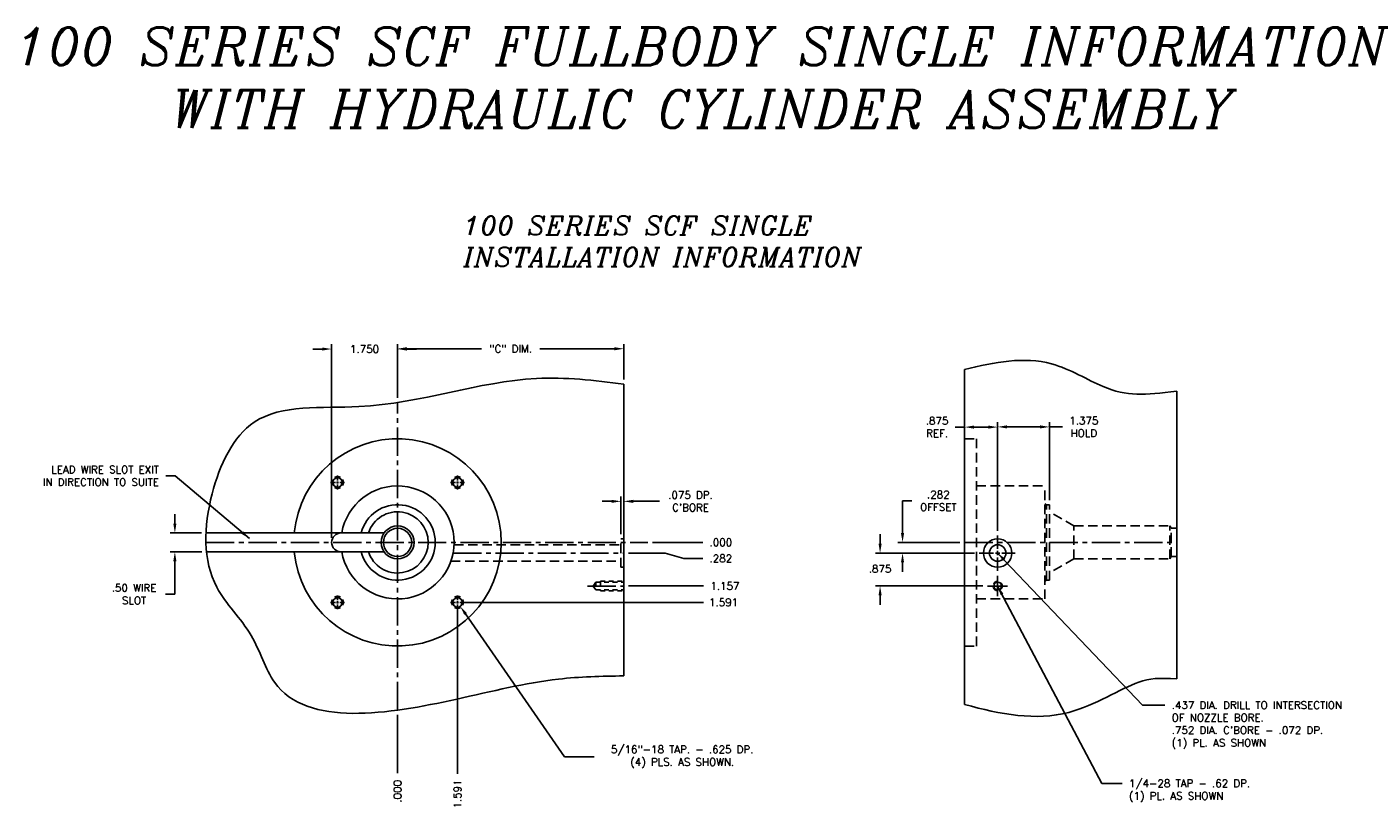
# Model space of a CAD drawing. Extents: x -79 to 56, y -28 to 58.
# Tile 18 of 23: x -33 to 2, y 37 to 58. Entities that reach past the tile are written whole.
import ezdxf

# ---------------------------------------------------------------- set-up
doc = ezdxf.new("R2010")
doc.units = 0
doc.header["$MEASUREMENT"] = 0
for name, pattern in [('CENTER2', [1.125, 0.75, -0.125, 0.125, -0.125]), ('HIDDEN', [0.375, 0.25, -0.125]), ('HIDDEN2', [0.1875, 0.125, -0.0625])]:
    doc.linetypes.add(name, pattern=pattern)
doc.layers.get('DEFPOINTS').update_dxf_attribs({"linetype": 'CONTINUOUS'})
for name, color, linetype in [('BORE_HIDDEN', 1, 'HIDDEN'), ('CP_TAPS_CENTER', 1, 'CENTER2'), ('CP_TAPS_HIDDEN', 1, 'HIDDEN2'), ('CP_TAPS_SOLID', 1, 'CONTINUOUS'), ('DIMENSIONS', 4, 'CONTINUOUS'), ('DSCV_BORE_CENTER', 22, 'CENTER2'), ('DSCV_BORE_SOLID', 1, 'CONTINUOUS'), ('NP_SHAPE_SOLID', 6, 'CONTINUOUS'), ('SCV200_BORE_TAPS_SOLID', 1, 'CONTINUOUS')]:
    doc.layers.add(name, color=color, linetype=linetype)
doc.styles.add('ITALIC', font='italic.shx')
doc.styles.add('ROMANS', font='romans.shx')
doc.dimstyles.new('CATALOG', dxfattribs={"dimscale": 2, "dimtxt": 0.1, "dimasz": 0.125, "dimexe": 0.0625, "dimexo": 0.0625, "dimgap": 0.09, "dimtad": 0, "dimtih": 1, "dimtoh": 1, "dimdec": 3, "dimzin": 4, "dimdsep": 46, "dimtxsty": 'ROMANS', "dimcen": 0, "dimclrd": 256, "dimclre": 256, "dimclrt": 256, "dimadec": 0, "dimazin": 0, "dimtfac": 0.7, "dimtdec": 3, "dimtofl": 0, "dimtmove": 0, "dimatfit": 3, "dimfxl": 1, "dimtolj": 1, "dimtzin": 4, "dimlwd": -1, "dimlwe": -1, "dimarcsym": 0})

# ---------------------------------------------------------------- blocks, each defined once
blk = doc.blocks.new('*D8')
at = {"layer": 'DEFPOINTS', "color": 0}
for p in [(-17.313, 49.218), (-17.313, 48.277), (-23.313, 47.794)]:
    blk.add_point(p, dxfattribs=at)
at = {"layer": 'DIMENSIONS'}
for p, q in [((-23.313, 47.919), (-23.313, 49.343)), ((-23.063, 49.218), (-21.088, 49.218)), ((-17.563, 49.218), (-19.538, 49.218)), ((-17.313, 48.402), (-17.313, 49.343))]:
    blk.add_line(p, q, dxfattribs=at)
for points in [[(-23.063, 49.26), (-23.063, 49.177), (-23.313, 49.218)], [(-17.563, 49.26), (-17.563, 49.177), (-17.313, 49.218)]]:
    blk.add_solid(points, dxfattribs=at)
at = {"layer": 'DIMENSIONS', "insert": (-20.313, 49.218), "char_height": 0.2, "attachment_point": 5, "style": 'ROMANS'}
blk.add_mtext('\\A1;"C" DIM.', dxfattribs=at)
blk = doc.blocks.new('*D9')
at = {"layer": 'DEFPOINTS', "color": 0}
for p in [(-21.722, 42.488), (-21.651, 42.385)]:
    blk.add_point(p, dxfattribs=at)
at = {"layer": 'DIMENSIONS'}
for p, q in [((-18.882, 38.385), (-21.508, 42.18)), ((-18.094, 38.385), (-18.882, 38.385))]:
    blk.add_line(p, q, dxfattribs=at)
blk.add_solid([(-21.474, 42.203), (-21.543, 42.156), (-21.651, 42.385)], dxfattribs=at)
at = {"layer": 'DIMENSIONS', "insert": (-15.762, 38.385), "char_height": 0.2, "attachment_point": 5, "style": 'ROMANS'}
blk.add_mtext('\\A1;5/16"-18 TAP. - .625 DP.\\P(4) PLS. AS SHOWN.', dxfattribs=at)
blk = doc.blocks.new('*D7')
at = {"layer": 'DEFPOINTS', "color": 0}
for p in [(-28.393, 44.329), (-29.22, 43.829), (-28.38, 43.829)]:
    blk.add_point(p, dxfattribs=at)
at = {"layer": 'DIMENSIONS'}
for p, q in [((-29.22, 44.579), (-29.22, 44.829)), ((-28.518, 44.329), (-29.345, 44.329)), ((-28.505, 43.829), (-29.345, 43.829)), ((-29.22, 43.579), (-29.22, 42.705)), ((-29.22, 42.705), (-29.47, 42.705))]:
    blk.add_line(p, q, dxfattribs=at)
for points in [[(-29.262, 44.579), (-29.179, 44.579), (-29.22, 44.329)], [(-29.262, 43.579), (-29.179, 43.579), (-29.22, 43.829)]]:
    blk.add_solid(points, dxfattribs=at)
at = {"layer": 'DIMENSIONS', "insert": (-30.303, 42.705), "char_height": 0.2, "attachment_point": 5, "style": 'ROMANS'}
blk.add_mtext('\\A1;.50 WIRE\\PSLOT', dxfattribs=at)
blk = doc.blocks.new('*D13')
at = {"layer": 'DEFPOINTS', "color": 0}
for p in [(-23.313, 44.079), (-16.678, 44.079), (-15.217, 44.079)]:
    blk.add_point(p, dxfattribs=at)
at = {"layer": 'DIMENSIONS'}
blk.add_line((-16.553, 44.079), (-15.217, 44.079), dxfattribs=at)
at = {"layer": 'DIMENSIONS', "insert": (-14.737, 44.079), "char_height": 0.2, "attachment_point": 5, "style": 'ROMANS'}
blk.add_mtext('\\A1;.000 ', dxfattribs=at)
blk = doc.blocks.new('*D14')
at = {"layer": 'DEFPOINTS', "color": 0}
for p in [(-23.313, 44.079), (-21.722, 42.488), (-15.202, 42.488)]:
    blk.add_point(p, dxfattribs=at)
at = {"layer": 'DIMENSIONS'}
blk.add_line((-21.597, 42.488), (-15.202, 42.488), dxfattribs=at)
at = {"layer": 'DIMENSIONS', "insert": (-14.665, 42.488), "char_height": 0.2, "attachment_point": 5, "style": 'ROMANS'}
blk.add_mtext('\\A1;1.591 ', dxfattribs=at)
blk = doc.blocks.new('*D15')
at = {"layer": 'DEFPOINTS', "color": 0}
for p in [(-23.313, 44.079), (-17.313, 42.922), (-15.195, 42.922)]:
    blk.add_point(p, dxfattribs=at)
at = {"layer": 'DIMENSIONS'}
blk.add_line((-17.188, 42.922), (-15.195, 42.922), dxfattribs=at)
at = {"layer": 'DIMENSIONS', "insert": (-14.629, 42.922), "char_height": 0.2, "attachment_point": 5, "style": 'ROMANS'}
blk.add_mtext('\\A1;1.157 ', dxfattribs=at)
blk = doc.blocks.new('*D16')
at = {"layer": 'DEFPOINTS', "color": 0}
for p in [(-23.313, 44.079), (-17.313, 43.797), (-15.217, 43.654)]:
    blk.add_point(p, dxfattribs=at)
at = {"layer": 'DIMENSIONS'}
for p, q in [((-17.188, 43.797), (-16.217, 43.797)), ((-16.217, 43.797), (-15.717, 43.654)), ((-15.717, 43.654), (-15.217, 43.654))]:
    blk.add_line(p, q, dxfattribs=at)
at = {"layer": 'DIMENSIONS', "insert": (-14.737, 43.654), "char_height": 0.2, "attachment_point": 5, "style": 'ROMANS'}
blk.add_mtext('\\A1;.282 ', dxfattribs=at)
blk = doc.blocks.new('*D17')
at = {"layer": 'DEFPOINTS', "color": 0}
for p in [(-23.313, 44.079), (-23.313, 39.627), (-23.313, 37.953)]:
    blk.add_point(p, dxfattribs=at)
at = {"layer": 'DIMENSIONS'}
blk.add_line((-23.313, 39.502), (-23.313, 37.953), dxfattribs=at)
at = {"layer": 'DIMENSIONS', "insert": (-23.313, 37.473), "char_height": 0.2, "attachment_point": 5, "rotation": 90, "style": 'ROMANS'}
blk.add_mtext('\\A1;.000 ', dxfattribs=at)
blk = doc.blocks.new('*D18')
at = {"layer": 'DEFPOINTS', "color": 0}
for p in [(-23.313, 44.079), (-21.722, 42.488), (-21.722, 37.939)]:
    blk.add_point(p, dxfattribs=at)
at = {"layer": 'DIMENSIONS'}
blk.add_line((-21.722, 42.363), (-21.722, 37.939), dxfattribs=at)
at = {"layer": 'DIMENSIONS', "insert": (-21.722, 37.402), "char_height": 0.2, "attachment_point": 5, "rotation": 90, "style": 'ROMANS'}
blk.add_mtext('\\A1;1.591 ', dxfattribs=at)
blk = doc.blocks.new('*D19')
at = {"layer": 'DEFPOINTS', "color": 0}
for p in [(-23.313, 49.211), (-23.313, 47.794), (-25.063, 44.079)]:
    blk.add_point(p, dxfattribs=at)
at = {"layer": 'DIMENSIONS'}
for p, q in [((-25.313, 49.211), (-25.563, 49.211)), ((-25.063, 44.204), (-25.063, 49.336)), ((-23.313, 47.919), (-23.313, 49.336)), ((-23.063, 49.211), (-22.813, 49.211))]:
    blk.add_line(p, q, dxfattribs=at)
for points in [[(-25.313, 49.252), (-25.313, 49.169), (-25.063, 49.211)], [(-23.063, 49.252), (-23.063, 49.169), (-23.313, 49.211)]]:
    blk.add_solid(points, dxfattribs=at)
at = {"layer": 'DIMENSIONS', "insert": (-24.188, 49.211), "char_height": 0.2, "attachment_point": 5, "style": 'ROMANS'}
blk.add_mtext('\\A1;1.750 ', dxfattribs=at)
blk = doc.blocks.new('*D20')
at = {"layer": 'DEFPOINTS', "color": 0}
for p in [(-17.388, 45.169), (-17.388, 44.173), (-17.313, 44.173)]:
    blk.add_point(p, dxfattribs=at)
at = {"layer": 'DIMENSIONS'}
for p, q in [((-17.638, 45.169), (-17.888, 45.169)), ((-17.388, 44.298), (-17.388, 45.294)), ((-17.313, 44.298), (-17.313, 45.294)), ((-17.063, 45.169), (-16.364, 45.169))]:
    blk.add_line(p, q, dxfattribs=at)
for points in [[(-17.638, 45.21), (-17.638, 45.127), (-17.388, 45.169)], [(-17.063, 45.21), (-17.063, 45.127), (-17.313, 45.169)]]:
    blk.add_solid(points, dxfattribs=at)
at = {"layer": 'DIMENSIONS', "insert": (-15.542, 45.169), "char_height": 0.2, "attachment_point": 5, "style": 'ROMANS'}
blk.add_mtext("\\A1;.075 DP.\\PC'BORE", dxfattribs=at)
blk = doc.blocks.new('*D21')
at = {"layer": 'DEFPOINTS', "color": 0}
for p in [(-7.396, 47.144), (-6.021, 45.079), (-7.396, 44.264)]:
    blk.add_point(p, dxfattribs=at)
at = {"layer": 'DIMENSIONS'}
for p, q in [((-7.396, 44.389), (-7.396, 47.269)), ((-6.021, 45.204), (-6.021, 47.269)), ((-7.146, 47.144), (-6.271, 47.144)), ((-6.021, 47.144), (-5.674, 47.144))]:
    blk.add_line(p, q, dxfattribs=at)
for points in [[(-7.146, 47.186), (-7.146, 47.103), (-7.396, 47.144)], [(-6.271, 47.186), (-6.271, 47.103), (-6.021, 47.144)]]:
    blk.add_solid(points, dxfattribs=at)
at = {"layer": 'DIMENSIONS', "insert": (-5.109, 47.144), "char_height": 0.2, "attachment_point": 5, "style": 'ROMANS'}
blk.add_mtext('\\A1;1.375 \\PHOLD', dxfattribs=at)
blk = doc.blocks.new('*D22')
at = {"layer": 'DEFPOINTS', "color": 0}
for p in [(-8.271, 44.079), (-9.918, 43.797), (-7.888, 43.797)]:
    blk.add_point(p, dxfattribs=at)
at = {"layer": 'DIMENSIONS'}
for p, q in [((-9.918, 44.329), (-9.918, 45.181)), ((-9.918, 45.181), (-9.668, 45.181)), ((-8.396, 44.079), (-10.043, 44.079)), ((-8.013, 43.797), (-10.043, 43.797)), ((-9.918, 43.547), (-9.918, 43.297))]:
    blk.add_line(p, q, dxfattribs=at)
for points in [[(-9.96, 44.329), (-9.877, 44.329), (-9.918, 44.079)], [(-9.96, 43.547), (-9.877, 43.547), (-9.918, 43.797)]]:
    blk.add_solid(points, dxfattribs=at)
at = {"layer": 'DIMENSIONS', "insert": (-8.969, 45.181), "char_height": 0.2, "attachment_point": 5, "style": 'ROMANS'}
blk.add_mtext('\\A1;.282 \\POFFSET', dxfattribs=at)
blk = doc.blocks.new('*D23')
at = {"layer": 'DEFPOINTS', "color": 0}
for p in [(-7.888, 43.797), (-10.514, 42.922), (-7.662, 42.922)]:
    blk.add_point(p, dxfattribs=at)
at = {"layer": 'DIMENSIONS'}
for p, q in [((-10.514, 44.047), (-10.514, 44.297)), ((-8.013, 43.797), (-10.639, 43.797)), ((-7.787, 42.922), (-10.639, 42.922)), ((-10.514, 42.672), (-10.514, 42.422))]:
    blk.add_line(p, q, dxfattribs=at)
for points in [[(-10.555, 44.047), (-10.472, 44.047), (-10.514, 43.797)], [(-10.555, 42.672), (-10.472, 42.672), (-10.514, 42.922)]]:
    blk.add_solid(points, dxfattribs=at)
at = {"layer": 'DIMENSIONS', "insert": (-10.514, 43.378), "char_height": 0.2, "attachment_point": 5, "style": 'ROMANS'}
blk.add_mtext('\\A1;.875 ', dxfattribs=at)
blk = doc.blocks.new('*D53')
at = {"layer": 'DEFPOINTS', "color": 0}
for p in [(-8.271, 47.139), (-8.271, 46.829), (-7.396, 44.264)]:
    blk.add_point(p, dxfattribs=at)
at = {"layer": 'DIMENSIONS'}
for p, q in [((-8.271, 46.954), (-8.271, 47.264)), ((-7.396, 44.389), (-7.396, 47.264)), ((-8.271, 47.139), (-8.521, 47.139)), ((-7.646, 47.139), (-8.021, 47.139))]:
    blk.add_line(p, q, dxfattribs=at)
for points in [[(-8.021, 47.18), (-8.021, 47.097), (-8.271, 47.139)], [(-7.646, 47.18), (-7.646, 47.097), (-7.396, 47.139)]]:
    blk.add_solid(points, dxfattribs=at)
at = {"layer": 'DIMENSIONS', "insert": (-9.001, 47.139), "char_height": 0.2, "attachment_point": 5, "style": 'ROMANS'}
blk.add_mtext('\\A1;.875 \\PREF.', dxfattribs=at)

msp = doc.modelspace()

# ---------------------------------------------------------------- linework, layer by layer
at = {"layer": 'BORE_HIDDEN'}
for p, q in [((-8.2707, 46.8289), (-7.9577, 46.8289)), ((-7.9577, 41.3289), (-7.9577, 46.8289)), ((-7.9577, 45.5789), (-6.1457, 45.5789)), ((-6.1457, 42.5789), (-6.1457, 45.5789)), ((-6.1007, 45.0794), (-6.1457, 45.1054)), ((-6.1007, 45.0794), (-6.0207, 45.0794)), ((-6.1007, 43.0784), (-6.1007, 45.0794)), ((-6.0207, 43.0784), (-6.0207, 45.0794)), ((-5.3707, 44.5164), (-6.0207, 44.8917)), ((-5.3707, 44.5164), (-2.8316, 44.5164)), ((-5.3707, 43.6414), (-5.3707, 44.5164)), ((-2.8316, 43.6414), (-2.8316, 44.5164)), ((-2.7957, 44.4542), (-2.8316, 44.5164)), ((-2.7957, 44.4542), (-2.6457, 44.4542)), ((-2.7957, 43.7037), (-2.7957, 44.4542)), ((-17.3879, 43.4209), (-17.3879, 44.1729)), ((-17.3879, 44.1729), (-17.3129, 44.1729)), ((-21.8142, 44.0154), (-17.3879, 44.0154)), ((-2.7957, 43.7037), (-2.8316, 43.6414)), ((-2.7957, 43.7037), (-2.6457, 43.7037)), ((-21.8989, 43.5784), (-17.3879, 43.5784)), ((-17.3879, 43.4209), (-17.3129, 43.4209)), ((-5.3707, 43.6414), (-6.0207, 43.2661)), ((-5.3707, 43.6414), (-2.8316, 43.6414)), ((-6.1007, 43.0784), (-6.1457, 43.0524)), ((-6.1007, 43.0784), (-6.0207, 43.0784)), ((-7.9577, 42.5789), (-6.1457, 42.5789)), ((-8.2707, 41.3289), (-7.9577, 41.3289))]:
    msp.add_line(p, q, dxfattribs=at)
at = {"layer": 'CP_TAPS_CENTER'}
for p, q in [((-7.3957, 42.9219), (-7.3957, 43.1879)), ((-18.2766, 42.9219), (-17.3129, 42.9219)), ((-7.3957, 42.9219), (-7.6617, 42.9219)), ((-7.3957, 42.9219), (-7.3957, 42.6559)), ((-7.3957, 42.9219), (-7.1297, 42.9219))]:
    msp.add_line(p, q, dxfattribs=at)
at = {"layer": 'CP_TAPS_HIDDEN'}
for p, q in [((-18.0579, 43.0239), (-18.1259, 42.9219)), ((-18.0579, 43.0239), (-17.3129, 43.0239)), ((-18.0579, 43.0239), (-18.0579, 42.8199)), ((-17.9329, 43.0469), (-17.3129, 43.0469)), ((-17.9329, 43.0469), (-17.9329, 42.7969)), ((-18.1259, 42.9219), (-18.0579, 42.8199)), ((-18.0579, 42.8199), (-17.3129, 42.8199)), ((-17.9329, 42.7969), (-17.3129, 42.7969))]:
    msp.add_line(p, q, dxfattribs=at)
msp.add_circle((-7.3957, 42.9219), 0.125, dxfattribs=at)
at = {"layer": 'CP_TAPS_SOLID'}
msp.add_circle((-7.3957, 42.9219), 0.102, dxfattribs=at)
at = {"layer": 'DSCV_BORE_CENTER'}
for p, q in [((-23.3129, 39.6273), (-23.3129, 47.7936)), ((-28.395, 44.0789), (-16.6776, 44.0789)), ((-8.2707, 44.0789), (-2.6457, 44.0789)), ((-21.8396, 43.7969), (-17.3129, 43.7969))]:
    msp.add_line(p, q, dxfattribs=at)
at = {"layer": 'DSCV_BORE_SOLID'}
for p, q in [((-28.3928, 44.3289), (-23.6719, 44.3289)), ((-7.3957, 43.9109), (-7.3957, 44.2639)), ((-28.3796, 43.8289), (-23.6719, 43.8289)), ((-7.5097, 43.7969), (-7.8884, 43.7969)), ((-7.3387, 43.7969), (-7.4527, 43.7969)), ((-7.3957, 43.8539), (-7.3957, 43.7399)), ((-7.3957, 43.6823), (-7.3957, 43.322)), ((-7.2817, 43.7969), (-6.9265, 43.7969))]:
    msp.add_line(p, q, dxfattribs=at)
for centre, radius in [((-23.3129, 44.0789), 0.4375), ((-23.3129, 44.0789), 0.3752), ((-7.3957, 43.7969), 0.376), ((-7.3957, 43.7969), 0.2185)]:
    msp.add_circle(centre, radius, dxfattribs=at)
for centre, radius, start, end in [((-23.3129, 44.0789), 2.75, 185.21591, 174.78409), ((-23.3129, 44.0789), 1.5, 189.59407, 170.40593), ((-23.3129, 44.0789), 1.0005, 194.47012, 165.52988), ((-23.3129, 44.0789), 0.8125, 197.92021, 162.07979), ((-24.8129, 44.0789), 0.25, 90, 270)]:
    msp.add_arc(centre, radius, start, end, dxfattribs=at)
at = {"layer": 'NP_SHAPE_SOLID'}
for p, q in [((-8.2707, 48.6676), (-8.2707, 39.7764)), ((-17.3129, 40.535), (-17.3129, 48.2766)), ((-2.6457, 40.4589), (-2.6457, 48.0901))]:
    msp.add_line(p, q, dxfattribs=at)
for points, knots in [([(-8.2707, 48.6676), (-7.479, 48.8676), (-6.1631, 49.1164), (-4.2524, 47.9164), (-3.5048, 47.99), (-2.6457, 48.0901)], [0.408585, 0.408585, 0.408585, 0.408585, 2.7344558, 4.3147383, 6.8244536, 6.8244536, 6.8244536, 6.8244536]), ([(-17.3129, 48.2766), (-18.0925, 48.3845), (-20.4597, 48.6331), (-23.5211, 47.431), (-27.2317, 47.8449), (-28.4293, 45.2987), (-28.5029, 43.0256), (-27.1123, 41.7442), (-26.3527, 39.042), (-22.2308, 39.7544), (-19.4123, 40.4845), (-17.9024, 40.5318), (-17.3129, 40.535)], [0.6627253, 0.6627253, 0.6627253, 0.6627253, 2.9893644, 7.7645372, 10.5673684, 12.7728509, 15.2563215, 16.828227, 18.2150379, 23.0361226, 25.8193025, 27.5671629, 27.5671629, 27.5671629, 27.5671629]), ([(-8.2707, 39.7764), (-7.3236, 39.5148), (-5.6401, 39.1983), (-3.7119, 40.4764), (-3.1239, 40.4833), (-2.6457, 40.4589)], [0.7492918, 0.7492918, 0.7492918, 0.7492918, 3.5507136, 5.7909235, 7.2049622, 7.2049622, 7.2049622, 7.2049622])]:
    msp.add_open_spline(points, degree=3, knots=knots, dxfattribs=at)
at = {"layer": 'SCV200_BORE_TAPS_SOLID'}
for p, q in [((-24.9039, 45.7262), (-24.9039, 45.8543)), ((-21.7219, 45.7262), (-21.7219, 45.8543)), ((-24.9601, 45.6699), (-25.0883, 45.6699)), ((-24.8758, 45.6699), (-24.932, 45.6699)), ((-24.9039, 45.698), (-24.9039, 45.6418)), ((-24.9039, 45.6137), (-24.9039, 45.4855)), ((-24.8476, 45.6699), (-24.7195, 45.6699)), ((-21.7781, 45.6699), (-21.9063, 45.6699)), ((-21.75, 45.6699), (-21.6938, 45.6699)), ((-21.7219, 45.698), (-21.7219, 45.6418)), ((-21.7219, 45.6137), (-21.7219, 45.4855)), ((-21.6656, 45.6699), (-21.5375, 45.6699)), ((-24.9039, 42.5442), (-24.9039, 42.6723)), ((-21.7219, 42.5442), (-21.7219, 42.6723)), ((-24.9601, 42.4879), (-25.0883, 42.4879)), ((-24.8758, 42.4879), (-24.932, 42.4879)), ((-24.9039, 42.4598), (-24.9039, 42.516)), ((-24.9039, 42.4317), (-24.9039, 42.3035)), ((-24.8476, 42.4879), (-24.7195, 42.4879)), ((-21.7781, 42.4879), (-21.9063, 42.4879)), ((-21.75, 42.4879), (-21.6938, 42.4879)), ((-21.7219, 42.4598), (-21.7219, 42.516)), ((-21.7219, 42.4317), (-21.7219, 42.3035)), ((-21.6656, 42.4879), (-21.5375, 42.4879))]:
    msp.add_line(p, q, dxfattribs=at)
for centre in [(-24.9039, 45.6699), (-21.7219, 45.6699), (-24.9039, 42.4879), (-21.7219, 42.4879)]:
    msp.add_circle(centre, 0.125, dxfattribs=at)
for centre, start, end in [((-24.9039, 45.6699), 60.00001, 119.99999), ((-21.7219, 45.6699), 60.00001, 119.99999), ((-24.9039, 45.6699), 149.99993, 209.99992), ((-24.9039, 45.6699), 240, 300), ((-24.9039, 45.6699), 330, 30), ((-21.7219, 45.6699), 150, 210), ((-21.7219, 45.6699), 240, 300), ((-21.7219, 45.6699), 330.00008, 30.00007), ((-24.9039, 42.4879), 60, 120), ((-21.7219, 42.4879), 60, 120), ((-24.9039, 42.4879), 150.00008, 210.00007), ((-24.9039, 42.4879), 240.00001, 299.99999), ((-24.9039, 42.4879), 330, 30), ((-21.7219, 42.4879), 150, 210), ((-21.7219, 42.4879), 240.00001, 299.99999), ((-21.7219, 42.4879), 329.99993, 29.99992)]:
    msp.add_arc(centre, 0.1562, start, end, dxfattribs=at)

# ---------------------------------------------------------------- texts
at = {"layer": 'DIMENSIONS', "style": 'ITALIC'}
for s, insert, char_height, width, attachment_point in [('100 SERIES SCF FULLBODY SINGLE INFORMATION\\PWITH HYDRAULIC CYLINDER ASSEMBLY', (-14.7077, 57.7462), 1, 48.2857, 2), ('100 SERIES SCF SINGLE\\PINSTALLATION INFORMATION', (-21.565, 52.7381), 0.5, 35.1429, 1)]:
    msp.add_mtext(s, dxfattribs=dict(at, insert=insert, char_height=char_height, width=width, attachment_point=attachment_point))
at = {"layer": 'DIMENSIONS', "char_height": 0.2, "style": 'ROMANS'}
for s, insert, attachment_point in [('LEAD WIRE SLOT EXIT\\PIN DIRECTION TO SUITE', (-29.644, 45.8452), 6), (".437 DIA. DRILL TO INTERSECTION\\POF NOZZLE BORE.\\P.752 DIA. C'BORE - .072 DP.\\P(1) PL. AS SHOWN", (-2.7782, 39.861), 1), ('1/4-28 TAP - .62 DP.\\P(1) PL. AS SHOWN', (-3.9117, 37.7841), 1)]:
    msp.add_mtext(s, dxfattribs=dict(at, insert=insert, attachment_point=attachment_point))

# ---------------------------------------------------------------- dimensions: what is measured, and where the dimension line sits
at = {"layer": 'DIMENSIONS'}
for base, p1, p2, text, picture, middle in [((-17.3129, 49.2185), (-23.3129, 47.7936), (-17.3129, 48.2766), '"C" DIM.', '*D8', (-20.3129, 49.2185)), ((-8.2707, 47.1386), (-7.3957, 44.2639), (-8.2707, 46.8289), '<>\\PREF.', '*D53', (-9.0007, 47.1386))]:
    dim = msp.add_linear_dim(base=base, p1=p1, p2=p2, text=text, dimstyle='CATALOG', override={"dimpost": ' '}, dxfattribs=at)
    dim.commit()
    dim.dimension.update_dxf_attribs({"geometry": picture, "text_midpoint": middle})
dim = msp.add_linear_dim(base=(-23.3129, 49.2106), p1=(-25.0629, 44.0789), p2=(-23.3129, 47.7936), dimstyle='CATALOG', override={"dimpost": ' '}, dxfattribs=at)
dim.commit()
dim.dimension.update_dxf_attribs({"geometry": '*D19', "text_midpoint": (-24.1879, 49.2106)})
for base, p1, p2, text, picture, middle in [((-7.3957, 47.1443), (-6.0207, 45.0794), (-7.3957, 44.2639), '<>\\PHOLD', '*D21', (-5.1085, 47.1443)), ((-17.3879, 45.1688), (-17.3129, 44.1729), (-17.3879, 44.1729), "<>DP.\\PC'BORE", '*D20', (-15.5416, 45.1688))]:
    dim = msp.add_linear_dim(base=base, p1=p1, p2=p2, text=text, dimstyle='CATALOG', override={"dimpost": ' '}, dxfattribs=at)
    dim.commit()
    dim.dimension.update_dxf_attribs({"geometry": picture, "text_midpoint": middle, "dimtype": 160})
for base, p1, p2, text, override, picture, middle in [((-9.9182, 43.7969), (-8.2707, 44.0789), (-7.8884, 43.7969), '<>\\POFFSET', {"dimpost": ' '}, '*D22', (-8.9692, 45.1812)), ((-29.2203, 43.8289), (-28.3928, 44.3289), (-28.3796, 43.8289), '<>WIRE\\PSLOT', {"dimdec": 2, "dimpost": ' '}, '*D7', (-30.3027, 42.7052))]:
    dim = msp.add_linear_dim(base=base, p1=p1, p2=p2, angle=90, text=text, dimstyle='CATALOG', override=override, dxfattribs=at)
    dim.commit()
    dim.dimension.update_dxf_attribs({"geometry": picture, "text_midpoint": middle, "dimtype": 160})
for feature_location, offset, dtype, origin, picture, middle in [((-23.3128903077, 39.6273069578), (0, -1.6741392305), 1, (-23.3128903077, 44.0789205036), '*D17', (-23.3128903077, 37.4731677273)), ((-16.6775625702, 44.0789205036), (1.4609607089, 0), 0, (-23.3128903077, 44.0789205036), '*D13', (-14.7366018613, 44.0789205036)), ((-21.7219, 42.4879), (6.5196, 0), 0, (-23.3129, 44.0789), '*D14', (-14.6652, 42.4879)), ((-17.3129, 42.9219), (2.1177, 0), 0, (-23.3129, 44.0789), '*D15', (-14.6295, 42.9219)), ((-17.3129, 43.7969), (2.0963, -0.1431), 0, (-23.3129, 44.0789), '*D16', (-14.7366, 43.6538)), ((-21.7219, 42.4879), (0, -4.549), 1, (-23.3129, 44.0789), '*D18', (-21.7219, 37.4017))]:
    dim = msp.add_ordinate_dim(feature_location=feature_location, offset=offset, dtype=dtype, origin=origin, dimstyle='CATALOG', override={"dimpost": ' '}, dxfattribs=at)
    dim.commit()
    dim.dimension.update_dxf_attribs({"geometry": picture, "text_midpoint": middle})
dim = msp.add_linear_dim(base=(-10.5138, 42.9219), p1=(-7.8884, 43.7969), p2=(-7.6617, 42.9219), angle=90, dimstyle='CATALOG', override={"dimpost": ' '}, dxfattribs=at)
dim.commit()
dim.dimension.update_dxf_attribs({"geometry": '*D23', "text_midpoint": (-10.5138, 43.3783), "dimtype": 160})
dim = msp.add_radius_dim(center=(-21.7219, 42.4879), mpoint=(-21.6508, 42.3851), text='5/16"-18 TAP. - .625 DP.\\P(4) PLS. AS SHOWN.', dimstyle='CATALOG', override={"dimpost": ' '}, dxfattribs=at)
dim.commit()
dim.dimension.update_dxf_attribs({"geometry": '*D9', "text_midpoint": (-15.7618, 38.3848), "dimtype": 164})

# ---------------------------------------------------------------- leaders
at = {"layer": 'DIMENSIONS', "annotation_type": 0, "has_hookline": 1, "hookline_direction": 1, "text_width": 3.5048}
msp.add_leader([(-27.2435, 44.1806), (-29.214, 45.8452), (-29.464, 45.8452)], dimstyle='CATALOG', dxfattribs=at)
at = {"layer": 'DIMENSIONS', "annotation_type": 0, "has_hookline": 1, "hookline_direction": 0}
for points, text_width in [([(-7.3957, 43.7969), (-3.5507, 39.758), (-2.9582, 39.761)], 5.1333), ([(-7.3957, 42.9219), (-4.6276, 37.6799), (-4.0917, 37.6841)], 3.6667)]:
    msp.add_leader(points, dimstyle='CATALOG', override={"dimgap": 0.09, "dimtad": 0}, dxfattribs=dict(at, text_width=text_width))

doc.saveas('drawing.dxf')
